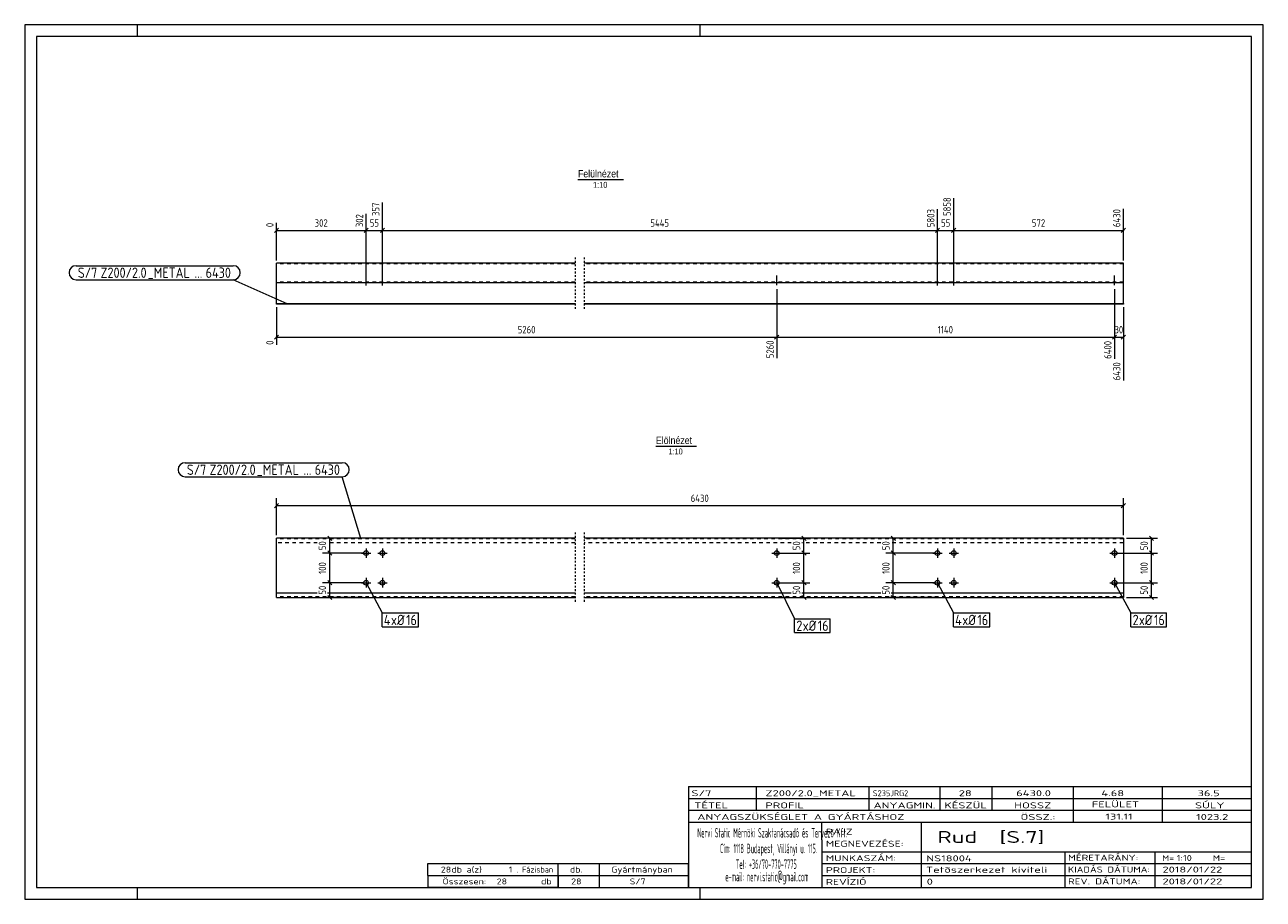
# Model space of a CAD drawing. Header units: millimetres. Extents: x 1 to 419, y 1 to 296.
import ezdxf

# ---------------------------------------------------------------- set-up
doc = ezdxf.new("R2010")
doc.units = ezdxf.units.MM
doc.header["$LTSCALE"] = 0.6
for name, pattern in [('XKITLINE00', [0]), ('XKITLINE01', [4, 1, -1, 1, -1]), ('XKITLINE02', [4, 2, -2])]:
    doc.linetypes.add(name, pattern=pattern)
for name, color, linetype, lineweight in [('Bolt', 7, 'Continuous', 0), ('BoltMark', 3, 'Continuous', 0), ('DrawingSheet', 5, 'Continuous', 0), ('OtherObjectType', 1, 'Continuous', 0), ('Part', 2, 'Continuous', 0), ('PartMark', 3, 'Continuous', 0), ('Z-DIMENSIONS', 1, 'Continuous', 0)]:
    doc.layers.add(name, color=color, linetype=linetype, lineweight=lineweight)
doc.styles.add('ARIAL', font='ARIAL.TTF')
doc.styles.add('ISOCPEUR', font='ISOCPEUR.TTF')

msp = doc.modelspace()

# ---------------------------------------------------------------- linework, layer by layer
at = {"layer": 'Bolt', "color": 3, "linetype": 'XKITLINE00', "lineweight": 0}
for p, q in [((115.42, 209.13), (115.42, 208.93)), ((115.42, 209.13), (115.42, 208.93)), ((116.22, 208.03), (116.22, 211.58)), ((116.22, 208.03), (116.22, 211.58)), ((117.02, 209.13), (117.02, 208.93)), ((117.02, 209.13), (117.02, 208.93)), ((120.92, 209.13), (120.92, 208.93)), ((120.92, 209.13), (120.92, 208.93)), ((121.72, 208.03), (121.72, 211.58)), ((121.72, 208.03), (121.72, 211.58)), ((122.52, 209.13), (122.52, 208.93)), ((122.52, 209.13), (122.52, 208.93)), ((254, 209.13), (254, 208.93)), ((254, 209.13), (254, 208.93)), ((254.8, 208.18), (254.8, 211.43)), ((254.8, 208.18), (254.8, 211.43)), ((255.6, 209.13), (255.6, 208.93)), ((255.6, 209.13), (255.6, 208.93)), ((308.25, 209.13), (308.25, 208.93)), ((308.25, 209.13), (308.25, 208.93)), ((309.05, 208.03), (309.05, 211.58)), ((309.05, 208.03), (309.05, 211.58)), ((309.85, 209.13), (309.85, 208.93)), ((309.85, 209.13), (309.85, 208.93)), ((313.75, 209.13), (313.75, 208.93)), ((313.75, 209.13), (313.75, 208.93)), ((314.55, 208.03), (314.55, 211.58)), ((314.55, 208.03), (314.55, 211.58)), ((315.35, 209.13), (315.35, 208.93)), ((315.35, 209.13), (315.35, 208.93)), ((368, 209.13), (368, 208.93)), ((368, 209.13), (368, 208.93)), ((368.8, 208.18), (368.8, 211.43)), ((368.8, 208.18), (368.8, 211.43)), ((369.6, 209.13), (369.6, 208.93)), ((369.6, 209.13), (369.6, 208.93)), ((114.62, 117.77), (117.82, 117.77)), ((116.22, 119.37), (116.22, 116.17)), ((120.12, 117.77), (123.32, 117.77)), ((121.72, 119.37), (121.72, 116.17)), ((253.2, 117.77), (256.4, 117.77)), ((254.8, 119.37), (254.8, 116.17)), ((307.45, 117.77), (310.65, 117.77)), ((309.05, 119.37), (309.05, 116.17)), ((312.95, 117.77), (316.15, 117.77)), ((314.55, 119.37), (314.55, 116.17)), ((367.2, 117.77), (370.4, 117.77)), ((368.8, 119.37), (368.8, 116.17)), ((116.22, 109.37), (116.22, 106.17)), ((121.72, 109.37), (121.72, 106.17)), ((254.8, 109.37), (254.8, 106.17)), ((309.05, 109.37), (309.05, 106.17)), ((314.55, 109.37), (314.55, 106.17)), ((368.8, 109.37), (368.8, 106.17)), ((114.62, 107.77), (117.82, 107.77)), ((120.12, 107.77), (123.32, 107.77)), ((253.2, 107.77), (256.4, 107.77)), ((307.45, 107.77), (310.65, 107.77)), ((312.95, 107.77), (316.15, 107.77)), ((367.2, 107.77), (370.4, 107.77))]:
    msp.add_line(p, q, dxfattribs=at)
for centre in [(116.22, 117.77), (121.72, 117.77), (254.8, 117.77), (309.05, 117.77), (314.55, 117.77), (368.8, 117.77), (116.22, 107.77), (121.72, 107.77), (254.8, 107.77), (309.05, 107.77), (314.55, 107.77), (368.8, 107.77)]:
    msp.add_circle(centre, 0.8, dxfattribs=at)
at = {"layer": 'BoltMark', "color": 7, "linetype": 'XKITLINE00', "lineweight": 0}
for p, q in [((116.22, 107.77), (121.58, 97.56)), ((254.8, 107.77), (260.83, 95.63)), ((309.05, 107.77), (314.41, 97.56)), ((368.8, 107.77), (374.31, 97.56)), ((121.58, 97.56), (133.91, 97.56)), ((121.58, 92.86), (121.58, 97.56)), ((133.91, 92.86), (133.91, 97.56)), ((314.41, 97.56), (326.74, 97.56)), ((314.41, 92.86), (314.41, 97.56)), ((326.74, 92.86), (326.74, 97.56)), ((374.31, 97.56), (386.34, 97.56)), ((374.31, 92.86), (374.31, 97.56)), ((386.34, 92.86), (386.34, 97.56)), ((121.58, 92.86), (133.91, 92.86)), ((260.83, 95.63), (272.86, 95.63)), ((260.83, 90.93), (260.83, 95.63)), ((272.86, 90.93), (272.86, 95.63)), ((314.41, 92.86), (326.74, 92.86)), ((374.31, 92.86), (386.34, 92.86)), ((260.83, 90.93), (272.86, 90.93))]:
    msp.add_line(p, q, dxfattribs=at)
at = {"layer": 'DrawingSheet', "color": 2, "linetype": 'XKITLINE00', "lineweight": 0}
for p, q in [((419, 296), (1, 296)), ((1, 296), (1, 1)), ((39, 292), (39, 296)), ((229, 292), (229, 296)), ((419, 1), (419, 296)), ((39, 1), (39, 5)), ((229, 1), (229, 5)), ((1, 1), (419, 1))]:
    msp.add_line(p, q, dxfattribs=at)
at = {"layer": 'DrawingSheet', "color": 3, "linetype": 'XKITLINE00', "lineweight": 0}
for p, q in [((415, 292), (5, 292)), ((5, 292), (5, 5)), ((415, 5), (415, 292)), ((5, 5), (415, 5))]:
    msp.add_line(p, q, dxfattribs=at)
at = {"layer": 'OtherObjectType', "color": 6, "linetype": 'XKITLINE00', "lineweight": 0}
for p, q in [((187.71, 243.75), (203.09, 243.75)), ((214.01, 153.8), (227.73, 153.8))]:
    msp.add_line(p, q, dxfattribs=at)
at = {"layer": 'OtherObjectType', "color": 7, "linetype": 'XKITLINE00', "lineweight": 0}
for p, q in [((225, 39), (415, 39)), ((225, 39), (225, 35)), ((225, 39), (415, 39)), ((248, 35), (248, 39)), ((286, 35), (286, 39)), ((310, 35), (310, 39)), ((327.5, 35), (327.5, 39)), ((355, 35), (355, 39)), ((385, 35), (385, 39)), ((415, 35), (415, 39)), ((225, 35), (415, 35)), ((225, 35), (225, 5)), ((225, 35), (415, 35)), ((248, 31), (248, 35)), ((286, 31), (286, 35)), ((310, 31), (310, 35)), ((327.5, 31), (327.5, 35)), ((355, 31), (355, 35)), ((385, 31), (385, 35)), ((415, 31), (415, 35)), ((225, 31), (415, 31)), ((355, 27), (355, 31)), ((385, 27), (385, 31)), ((415, 27), (415, 31)), ((225, 27), (415, 27)), ((270, 21), (270, 27)), ((303.7, 17), (303.7, 27)), ((415, 21), (415, 27)), ((270, 21), (270, 5)), ((415, 17), (415, 21)), ((270, 17), (415, 17)), ((303.7, 5), (303.7, 17)), ((352.16, 13), (352.16, 17)), ((382.5, 5), (382.5, 17)), ((415, 13), (415, 17)), ((137, 9), (137, 13)), ((137, 13), (181, 13)), ((137, 13), (181, 13)), ((181, 9), (181, 13)), ((181, 13), (225, 13)), ((181, 9), (181, 13)), ((195, 9), (195, 13)), ((225, 9), (225, 13)), ((270, 13), (415, 13)), ((352.16, 5), (352.16, 13)), ((415, 9), (415, 13)), ((137, 9), (181, 9)), ((137, 9), (137, 5)), ((137, 9), (181, 9)), ((181, 9), (181, 5)), ((181, 9), (225, 9)), ((181, 5), (181, 9)), ((195, 5), (195, 9)), ((225, 5), (225, 9)), ((270, 9), (415, 9)), ((415, 5), (415, 9)), ((181, 5), (137, 5)), ((181, 5), (225, 5)), ((225, 5), (415, 5)), ((262.5, 5), (415, 5))]:
    msp.add_line(p, q, dxfattribs=at)
at = {"layer": 'Part', "color": 2, "linetype": 'XKITLINE01', "lineweight": 0}
for p, q in [((186.76, 217.54), (186.76, 199.73)), ((189.76, 217.54), (189.76, 199.73)), ((186.76, 124.77), (186.76, 100.77)), ((189.76, 124.77), (189.76, 100.77))]:
    msp.add_line(p, q, dxfattribs=at)
at = {"layer": 'Part', "color": 2, "linetype": 'XKITLINE00', "lineweight": 0}
for p, q in [((85.97, 201.93), (85.97, 215.53)), ((186.76, 215.53), (85.97, 215.53)), ((371.8, 215.53), (189.76, 215.53)), ((371.8, 201.93), (371.8, 215.53)), ((186.76, 208.93), (85.97, 208.93)), ((371.8, 208.93), (189.76, 208.93)), ((85.97, 201.73), (85.97, 201.93)), ((85.97, 201.93), (186.76, 201.93)), ((186.76, 201.73), (85.97, 201.73)), ((189.76, 201.93), (371.8, 201.93)), ((371.8, 201.73), (189.76, 201.73)), ((371.8, 201.93), (371.8, 201.73)), ((85.97, 102.77), (85.97, 122.77)), ((186.76, 122.77), (85.97, 122.77)), ((371.8, 122.77), (189.76, 122.77)), ((371.8, 122.77), (371.8, 102.77)), ((99.72, 104.27), (85.97, 104.27)), ((85.97, 102.77), (186.76, 102.77)), ((186.76, 104.27), (103.22, 104.27)), ((259.72, 104.27), (189.76, 104.27)), ((189.76, 102.77), (371.8, 102.77)), ((289.89, 104.27), (263.22, 104.27)), ((371.8, 104.27), (293.39, 104.27))]:
    msp.add_line(p, q, dxfattribs=at)
at = {"layer": 'Part', "color": 7, "linetype": 'XKITLINE02', "lineweight": 0}
for p, q in [((186.76, 215.33), (85.97, 215.33)), ((371.8, 215.33), (189.76, 215.33)), ((186.76, 209.13), (85.97, 209.13)), ((371.8, 209.13), (189.76, 209.13)), ((186.76, 122.57), (85.97, 122.57)), ((99.72, 121.27), (85.97, 121.27)), ((186.76, 121.27), (103.22, 121.27)), ((371.8, 122.57), (189.76, 122.57)), ((259.72, 121.27), (189.76, 121.27)), ((289.89, 121.27), (263.22, 121.27)), ((371.8, 121.27), (293.39, 121.27)), ((186.76, 102.97), (85.97, 102.97)), ((371.8, 102.97), (189.76, 102.97))]:
    msp.add_line(p, q, dxfattribs=at)
at = {"layer": 'PartMark', "color": 7, "linetype": 'XKITLINE00', "lineweight": 0}
for p, q in [((18.3, 214.71), (71.38, 214.71)), ((18.3, 210.01), (71.38, 210.01)), ((89.56, 201.86), (71.38, 210.01)), ((55.1, 148.25), (108.18, 148.25)), ((55.1, 143.55), (108.18, 143.55)), ((114.39, 122.72), (108.18, 143.55))]:
    msp.add_line(p, q, dxfattribs=at)
for centre, start, end in [((18.3, 212.36), 90, 270), ((71.38, 212.36), 270, 90), ((55.1, 145.9), 90, 270), ((108.18, 145.9), 270, 90)]:
    msp.add_arc(centre, 2.35, start, end, dxfattribs=at)
at = {"layer": 'Z-DIMENSIONS', "color": 7, "linetype": 'XKITLINE00', "lineweight": 0}
for p, q in [((121.72, 211.28), (121.72, 236)), ((121.72, 211.28), (121.72, 236)), ((314.55, 211.28), (314.55, 237.5)), ((314.55, 211.28), (314.55, 237.5)), ((116.22, 211.28), (116.22, 232.25)), ((116.22, 211.28), (116.22, 232.25)), ((309.05, 211.28), (309.05, 233.75)), ((309.05, 211.28), (309.05, 233.75)), ((371.8, 216.53), (371.8, 233.96)), ((86.68, 227.34), (85.26, 225.93)), ((85.97, 216.53), (85.97, 229.24)), ((85.97, 226.63), (116.22, 226.63)), ((116.93, 227.34), (115.51, 225.93)), ((116.93, 227.34), (115.51, 225.93)), ((116.22, 226.63), (121.72, 226.63)), ((122.43, 227.34), (121.01, 225.93)), ((122.43, 227.34), (121.01, 225.93)), ((121.72, 226.63), (309.05, 226.63)), ((309.76, 227.34), (308.34, 225.93)), ((309.76, 227.34), (308.34, 225.93)), ((309.05, 226.63), (314.55, 226.63)), ((315.26, 227.34), (313.84, 225.93)), ((315.26, 227.34), (313.84, 225.93)), ((314.55, 226.63), (371.8, 226.63)), ((372.51, 227.34), (371.09, 225.93)), ((254.8, 206.78), (254.8, 183.52)), ((254.8, 206.78), (254.8, 183.52)), ((368.8, 206.78), (368.8, 194.88)), ((368.8, 206.78), (368.8, 183.3)), ((85.97, 200.73), (85.97, 188.03)), ((371.8, 200.73), (371.8, 176.05)), ((86.68, 191.34), (85.26, 189.93)), ((85.97, 190.63), (254.8, 190.63)), ((255.51, 191.34), (254.09, 189.93)), ((255.51, 191.34), (254.2, 190.03)), ((254.8, 190.63), (368.8, 190.63)), ((369.51, 191.34), (368.09, 189.93)), ((369.51, 191.34), (368.2, 190.03)), ((368.8, 191.38), (368.8, 183.3)), ((368.8, 190.63), (371.8, 190.63)), ((372.51, 191.34), (371.09, 189.93)), ((86.68, 134.48), (85.26, 133.06)), ((85.97, 123.77), (85.97, 136.27)), ((85.97, 133.77), (371.8, 133.77)), ((372.51, 134.48), (371.09, 133.06)), ((371.8, 123.77), (371.8, 136.27)), ((115.22, 122.77), (101.47, 122.77)), ((103.26, 123.48), (104.68, 122.06)), ((103.97, 117.77), (103.97, 122.77)), ((255.8, 122.77), (265.97, 122.77)), ((263.26, 123.48), (264.68, 122.06)), ((263.97, 117.77), (263.97, 122.77)), ((308.05, 122.77), (291.64, 122.77)), ((293.44, 123.48), (294.85, 122.06)), ((294.14, 117.77), (294.14, 122.77)), ((372.8, 122.77), (383.31, 122.77)), ((380.61, 123.48), (382.02, 122.06)), ((381.31, 117.77), (381.31, 122.77)), ((115.22, 117.77), (101.47, 117.77)), ((115.22, 117.77), (101.47, 117.77)), ((103.26, 118.48), (104.68, 117.06)), ((103.26, 118.48), (104.68, 117.06)), ((103.97, 107.77), (103.97, 117.77)), ((255.8, 117.77), (265.97, 117.77)), ((255.8, 117.77), (265.97, 117.77)), ((263.26, 118.48), (264.68, 117.06)), ((263.26, 118.48), (264.68, 117.06)), ((263.97, 107.77), (263.97, 117.77)), ((308.05, 117.77), (291.64, 117.77)), ((308.05, 117.77), (291.64, 117.77)), ((293.44, 118.48), (294.85, 117.06)), ((293.44, 118.48), (294.85, 117.06)), ((294.14, 107.77), (294.14, 117.77)), ((369.8, 117.77), (383.31, 117.77)), ((369.8, 117.77), (383.31, 117.77)), ((380.61, 118.48), (382.02, 117.06)), ((380.61, 118.48), (382.02, 117.06)), ((381.31, 107.77), (381.31, 117.77)), ((115.22, 107.77), (101.47, 107.77)), ((115.22, 107.77), (101.47, 107.77)), ((103.26, 108.48), (104.68, 107.06)), ((103.26, 108.48), (104.68, 107.06)), ((103.97, 102.77), (103.97, 107.77)), ((255.8, 107.77), (265.97, 107.77)), ((255.8, 107.77), (265.97, 107.77)), ((263.26, 108.48), (264.68, 107.06)), ((263.26, 108.48), (264.68, 107.06)), ((263.97, 102.77), (263.97, 107.77)), ((308.05, 107.77), (291.64, 107.77)), ((308.05, 107.77), (291.64, 107.77)), ((293.44, 108.48), (294.85, 107.06)), ((293.44, 108.48), (294.85, 107.06)), ((294.14, 102.77), (294.14, 107.77)), ((369.8, 107.77), (383.31, 107.77)), ((369.8, 107.77), (383.31, 107.77)), ((380.61, 108.48), (382.02, 107.06)), ((380.61, 108.48), (382.02, 107.06)), ((381.31, 102.77), (381.31, 107.77)), ((115.22, 102.77), (101.47, 102.77)), ((103.26, 103.48), (104.68, 102.06)), ((255.8, 102.77), (265.97, 102.77)), ((263.26, 103.48), (264.68, 102.06)), ((308.05, 102.77), (291.64, 102.77)), ((293.44, 103.48), (294.85, 102.06)), ((372.8, 102.77), (383.31, 102.77)), ((380.61, 103.48), (382.02, 102.06))]:
    msp.add_line(p, q, dxfattribs=at)
at = {"layer": 'Z-DIMENSIONS', "color": 3}
for p in [(85.97, 226.63), (116.22, 226.63), (116.22, 226.63), (121.72, 226.63), (121.72, 226.63), (309.05, 226.63), (309.05, 226.63), (314.55, 226.63), (314.55, 226.63), (371.8, 226.63), (85.97, 190.63), (254.8, 190.63), (254.8, 190.63), (368.8, 190.63), (368.8, 190.63), (371.8, 190.63), (85.97, 133.77), (371.8, 133.77), (103.97, 122.77), (263.97, 122.77), (294.14, 122.77), (381.31, 122.77), (103.97, 117.77), (103.97, 117.77), (263.97, 117.77), (263.97, 117.77), (294.14, 117.77), (294.14, 117.77), (381.31, 117.77), (381.31, 117.77), (103.97, 107.77), (103.97, 107.77), (263.97, 107.77), (263.97, 107.77), (294.14, 107.77), (294.14, 107.77), (381.31, 107.77), (381.31, 107.77), (103.97, 102.77), (263.97, 102.77), (294.14, 102.77), (381.31, 102.77)]:
    msp.add_point(p, dxfattribs=at)

# ---------------------------------------------------------------- texts
at = {"layer": 'BoltMark', "color": 3, "style": 'ISOCPEUR', "width": 0.85}
for s, p in [('4', (122.18, 93.46)), ('xØ', (124.59, 93.46)), ('16', (129.7, 93.46)), ('4', (315.01, 93.46)), ('xØ', (317.42, 93.46)), ('16', (322.53, 93.46)), ('2', (374.91, 93.46)), ('xØ', (377.02, 93.46)), ('16', (382.13, 93.46)), ('2', (261.43, 91.53)), ('xØ', (263.53, 91.53)), ('16', (268.65, 91.53))]:
    msp.add_text(s, height=3.5, dxfattribs=at).set_placement(p)
at = {"layer": 'OtherObjectType', "color": 6, "style": 'ARIAL', "width": 0.85}
for s, height, p in [('Felülnézet', 2.5, (187.71, 244.5)), ('1:10', 2, (192.81, 241)), ('Elölnézet', 2.5, (214.01, 154.55)), ('1:10', 2, (218.27, 151.05))]:
    msp.add_text(s, height=height, dxfattribs=at).set_placement(p)
at = {"layer": 'OtherObjectType', "color": 7, "style": 'ISOCPEUR'}
for s, height, width, p in [('S/7', 2, 1.525501, (226, 35.76)), ('Z200/2.0_METAL', 2, 1.525501, (251, 35.76)), ('S235JRG2', 2, 1.02, (287.22, 35.76)), ('28', 2, 1.525501, (316.24, 35.76)), ('6430.0', 2, 1.525501, (335.62, 35.76)), ('4.68', 2, 1.525501, (364.35, 35.76)), ('36.5', 2, 1.525501, (396.83, 35.76)), ('TÉTEL', 2, 1.525501, (227, 31.66)), ('PROFIL', 2, 1.525501, (250.96, 31.66)), ('ANYAGMIN.', 2, 1.525501, (287.47, 31.66)), ('KÉSZÜL', 2, 1.525501, (311.37, 31.66)), ('HOSSZ', 2, 1.525501, (334.96, 31.66)), ('FELÜLET', 2, 1.525501, (361.13, 32)), ('SÚLY', 2, 1.525501, (395.96, 31.66)), ('ANYAGSZÜKSÉGLET A GYÁRTÁSHOZ', 2, 1.525501, (228, 27.75)), ('ÖSSZ.:', 2, 1.525501, (337.1, 27.75)), ('131.11', 2, 1.525501, (365.74, 27.88)), ('1023.2', 2, 1.525501, (396.36, 27.75)), ('Nervi Static Mérnöki\xa0Szaktanácsadó\xa0és\xa0Tervezõ Kft.', 3.1765, 0.403093, (228, 21.82)), ('RAJZ', 2, 1.445, (271.38, 22.78)), ('MEGNEVEZÉSE:', 2, 1.445, (271.38, 18.72)), ('Rud  [S.7]', 4, 1.474651, (309, 20)), ('Cím:\xa01118 Budapest, Villányi u. 115.', 3.1765, 0.403093, (235.69, 16.53)), ('Tel:\xa0+36/70-770-7775', 3.1765, 0.403093, (240.97, 11.24)), ('MUNKASZÁM:', 2, 1.445, (271.38, 13.84)), ('NS18004', 2, 1.525501, (305.28, 13.78)), ('KIADÁS DÁTUMA:', 2, 1.275, (353.1, 10)), ('MÉRETARÁNY:', 2, 1.36, (353.1, 14)), ('M=', 2, 1.211571, (384.91, 13.84)), ('1:10', 2, 1.275, (389.79, 13.9)), ('M=', 2, 1.275, (401.95, 13.87)), ('28', 2, 1.211571, (141.43, 10)), ('Összesen:            db', 2, 1.211571, (142, 6)), ('db a(z)', 2, 1.211571, (145, 10)), ('1', 2, 1.211571, (164.35, 10)), ('. Fázisban', 2, 0.935, (167, 10)), ('db.', 2, 1.211571, (185, 10)), ('Gyártmányban', 2, 1.211571, (199, 10)), ('e-mail:\xa0nervi.static@gmail.com', 3.1765, 0.403093, (237.45, 7)), ('PROJEKT:', 2, 1.445, (271.38, 9.84)), ('REVÍZIÓ', 2, 1.445, (271.38, 5.84)), ('Tetõszerkezet kiviteli ', 2, 1.525501, (305.2, 9.94)), ('REV. DÁTUMA:', 2, 1.36, (353.1, 6)), ('2018/01/22', 2, 1.525501, (385, 10)), ('28', 2, 1.211571, (160.29, 6)), ('28', 2, 1.211571, (185.43, 6)), ('S/7', 2, 1.211571, (205.16, 6)), ('0', 2, 1.525501, (305.41, 5.92)), ('2018/01/22', 2, 1.525501, (385, 6))]:
    msp.add_text(s, height=height, dxfattribs=dict(at, width=width)).set_placement(p)
at = {"layer": 'PartMark', "color": 3, "style": 'ISOCPEUR', "width": 0.85}
for s, p in [('S/7', (18.9, 210.61)), ('Z200/2.0', (26.57, 210.61)), ('_METAL', (42.51, 210.61)), ('6430', (62.05, 210.61)), ('...', (58.3, 210.61)), ('S/7', (55.7, 144.15)), ('Z200/2.0', (63.37, 144.15)), ('_METAL', (79.31, 144.15)), ('6430', (98.86, 144.15)), ('...', (95.1, 144.15))]:
    msp.add_text(s, height=3.5, dxfattribs=at).set_placement(p)
at = {"layer": 'Z-DIMENSIONS', "color": 3, "style": 'ISOCPEUR', "width": 0.85}
for s, p in [('357', (120.72, 231.48)), ('5858', (313.55, 231.48)), ('302', (115.22, 227.73)), ('5803', (308.05, 227.73)), ('6430', (370.8, 227.73)), ('0', (84.97, 227.73)), ('0', (84.97, 188.03)), ('5260', (253.8, 183.52)), ('6400', (367.8, 183.3)), ('6430', (370.8, 176.05)), ('50', (102.72, 118.76)), ('50', (262.72, 118.76)), ('50', (292.89, 118.76)), ('50', (380.06, 118.76)), ('100', (102.72, 110.73)), ('100', (262.72, 110.73)), ('100', (292.89, 110.73)), ('100', (380.06, 110.73)), ('50', (102.72, 103.76)), ('50', (262.72, 103.76)), ('50', (292.89, 103.76)), ('50', (380.06, 103.76))]:
    msp.add_text(s, height=2.5, rotation=90.0002, dxfattribs=at).set_placement(p)
for s, p in [('302', (98.84, 227.88)), ('55', (117.47, 227.88)), ('5445', (212.16, 227.88)), ('55', (310.29, 227.88)), ('572', (340.92, 227.88)), ('5260', (167.38, 191.88)), ('1140', (309.11, 191.88)), ('30', (368.79, 191.88)), ('6430', (225.77, 135.02))]:
    msp.add_text(s, height=2.5, dxfattribs=at).set_placement(p)

doc.saveas('drawing.dxf')
